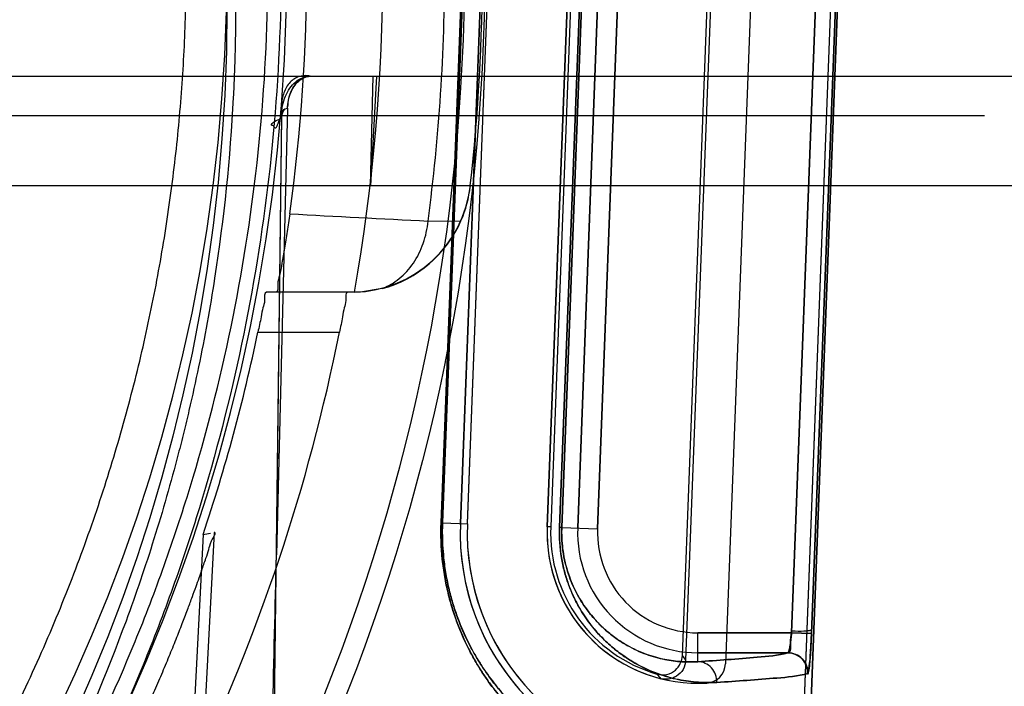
# Model space of a CAD drawing. Header units: millimetres. Extents: x 0 to 297, y 0 to 210.
# Tile 227 of 256: x 58.594 to 58.742, y 158.926 to 159.026. Entities that reach past the tile are written whole.
import ezdxf

# ---------------------------------------------------------------- set-up
doc = ezdxf.new("R2010")
doc.units = ezdxf.units.MM
doc.header["$LTSCALE"] = 16.335
doc.layers.get('0').update_dxf_attribs({"linetype": 'CONTINUOUS'})
for name, color, linetype in [('AXES_REF', 7, 'CONTINUOUS'), ('INTFCLR_1', 7, 'CONTINUOUS'), ('INTFCLR_144815', 7, 'CONTINUOUS'), ('INTFCLR_72935', 7, 'CONTINUOUS')]:
    doc.layers.add(name, color=color, linetype=linetype)

msp = doc.modelspace()

# ---------------------------------------------------------------- linework, layer by layer
at = {"color": 7, "linetype": 'Continuous'}
for radius in [5.8174969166, 5.817, 5.7797484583]:
    msp.add_circle((57.454730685, 154.8339782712), radius, dxfattribs=at)
msp.add_arc((57.454730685, 154.8339782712), 5.76, 278.2771290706, 261.7228709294, dxfattribs=at)
at = {"layer": 'AXES_REF', "color": 9, "linetype": 'Continuous'}
msp.add_circle((57.454730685, 154.8339782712), 5.3067073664, dxfattribs=at)
at = {"layer": 'INTFCLR_1', "color": 6, "linetype": 'Continuous'}
for p, q in [((58.72791289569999, 159.3510800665), (58.6967716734, 158.5359899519)), ((58.7289694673, 159.351023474), (58.6978296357, 158.5359697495)), ((58.7067835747, 159.1123584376), (58.6997901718, 158.9293131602)), ((58.6599605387, 158.9503657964), (58.6654621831, 159.0943657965)), ((58.6610185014, 158.9503456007), (58.6665201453, 159.0943456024)), ((58.6785113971, 159.0938874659), (58.6730097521, 158.9498874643))]:
    msp.add_line(p, q, dxfattribs=at)
at = {"layer": 'INTFCLR_1', "color": 9, "linetype": 'Continuous'}
for p, q in [((58.7163634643, 159.1080753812), (58.7097054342, 158.9339715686)), ((58.7193585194, 159.1079608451), (58.7127003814, 158.9338570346)), ((58.6570692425, 158.9504884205), (58.6625495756, 159.0944893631)), ((58.6627570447, 159.0944893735), (58.6572800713, 158.9504884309)), ((58.6748599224, 158.9498039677), (58.68034256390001, 159.093804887)), ((58.68067231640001, 159.0938049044), (58.6751947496, 158.9498039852)), ((58.67758555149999, 158.9497126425), (58.6830871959, 159.0937126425)), ((58.68058290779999, 158.9495981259), (58.6860845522, 159.0935981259)), ((58.6572800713, 158.9504884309), (58.6570692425, 158.9504884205)), ((58.6572800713, 158.9504884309), (58.6610185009, 158.950345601)), ((58.6751947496, 158.9498039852), (58.6748599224, 158.9498039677)), ((58.6751947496, 158.9498039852), (58.68058290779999, 158.9495981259)), ((58.6956238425, 158.9296364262), (58.6956238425, 158.9339715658)), ((58.6956238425, 158.9339715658), (58.7097054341, 158.9339715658)), ((58.7097054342, 158.9339715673), (58.7127003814, 158.9338570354)), ((58.70916702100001, 158.9309720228), (58.6956238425, 158.9309720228))]:
    msp.add_line(p, q, dxfattribs=at)
msp.add_circle((58.3668984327, 159.0279782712), 0.258, dxfattribs=at)
at = {"layer": 'INTFCLR_1', "color": 6, "linetype": 'Continuous'}
for centre, radius, start, end in [((58.6956238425, 158.949023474), 0.03568855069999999, 177.8120294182, 265.0197515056), ((58.6956238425, 158.949023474), 0.0346305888, 177.8120298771, 265.0197518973), ((58.6956238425, 158.949023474), 0.0226305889, 177.8120296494, 273.4125651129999), ((58.69679235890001, 158.9294276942), 0.003, 273.4125647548, 357.812030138)]:
    msp.add_arc(centre, radius, start, end, dxfattribs=at)
at = {"layer": 'INTFCLR_1', "color": 9, "linetype": 'Continuous'}
for centre, radius, start, end in [((58.6956238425, 158.9490234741), 0.0180514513, 177.8120294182, 269.9999999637), ((58.69562383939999, 158.949023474), 0.0150519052, 177.8120290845, 269.9999999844)]:
    msp.add_arc(centre, radius, start, end, dxfattribs=at)
for points, knots in [([(58.2549370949, 159.2663580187), (58.2568705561, 159.2672993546), (58.260775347, 159.2691402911), (58.2686965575, 159.2726337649), (58.2828698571, 159.2782520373), (58.299616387, 159.2834483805), (58.3146277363, 159.2868627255), (58.3222720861, 159.2882900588), (58.3266882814, 159.2890249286), (58.33774588, 159.2907153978), (58.356684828, 159.2924732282), (58.3790627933, 159.2921910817), (58.393529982, 159.2908648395), (58.40020944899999, 159.2900298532), (58.404657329, 159.2894139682), (58.4166989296, 159.287503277), (58.43601565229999, 159.2831355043), (58.4547117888, 159.2768311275), (58.465771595, 159.27230123), (58.4697500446, 159.2705828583), (58.4756385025, 159.2679506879), (58.4880271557, 159.2619409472), (58.50617662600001, 159.2514158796), (58.5230847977, 159.2392886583), (58.5333954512, 159.230715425), (58.53802072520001, 159.2266320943), (58.5410665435, 159.2238783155), (58.5492247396, 159.2162357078), (58.5617657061, 159.2030329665), (58.5767605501, 159.1840059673), (58.5877622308, 159.1670596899), (58.5946605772, 159.1546398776), (58.5983943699, 159.1473311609), (58.6037932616, 159.1361262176), (58.61098291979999, 159.1186582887), (58.61716013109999, 159.098402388), (58.6202579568, 159.084810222), (58.6215206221, 159.0783687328), (58.6223200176, 159.0740050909), (58.6243091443, 159.0618763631), (58.6258826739, 159.0461969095), (58.6262713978, 159.030399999), (58.626163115, 159.0224073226), (58.6260122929, 159.0178101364), (58.6254920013, 159.0064207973), (58.6239743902, 158.9917196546), (58.621156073, 158.9761295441), (58.6194670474, 158.9684505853), (58.6184218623, 158.9640913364), (58.6167871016, 158.9576311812), (58.6140642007, 158.9481218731), (58.60849308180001, 158.9317498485), (58.601825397, 158.91598898), (58.59507487, 158.9027653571), (58.5909834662, 158.8954106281), (58.584662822, 158.8846571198), (58.5743112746, 158.8691983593), (58.5586708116, 158.8500045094), (58.5456438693, 158.8367771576), (58.536425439, 158.8284658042), (58.5301074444, 158.8230378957), (58.5186766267, 158.8139109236), (58.5012774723, 158.8019718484), (58.4864418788, 158.7938051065), (58.4787765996, 158.7900692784)], [0, 0, 0, 0, 0.0078493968, 0.0157556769, 0.0315973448, 0.06348082, 0.0796255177, 0.0877696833, 0.09186257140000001, 0.09596636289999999, 0.128600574, 0.1611442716, 0.177500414, 0.1816059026, 0.1857145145, 0.1938901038, 0.2261064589, 0.2578609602, 0.2657731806, 0.2697286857, 0.2736790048, 0.2893160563, 0.3199691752, 0.350131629, 0.3651446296, 0.3688979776, 0.3726519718, 0.3801321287, 0.4097003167, 0.4390100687, 0.4684423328, 0.4833358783, 0.4908515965, 0.498396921, 0.52873346, 0.5596898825, 0.5755734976, 0.5795998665, 0.5836492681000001, 0.5917658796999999, 0.6244614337, 0.6410489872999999, 0.6494251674, 0.6536350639, 0.6578378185, 0.6910418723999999, 0.7074624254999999, 0.7156483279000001, 0.7197377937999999, 0.7238248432, 0.7399718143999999, 0.7558251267, 0.7869322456, 0.802323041, 0.8100025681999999, 0.8176490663, 0.8478512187, 0.8777971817, 0.9079026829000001, 0.9155006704, 0.9231007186, 0.93830313, 0.9688745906, 1, 1, 1, 1]), ([(58.694168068, 158.9116074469), (58.6941648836, 158.9115236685), (58.69386901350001, 158.9113646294), (58.69297713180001, 158.9112189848), (58.6914926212, 158.9111733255), (58.6896057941, 158.9112992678), (58.6876211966, 158.9115640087), (58.6852804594, 158.9120474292), (58.6831163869, 158.9126727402), (58.68121727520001, 158.9133523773), (58.6790642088, 158.914235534), (58.6761665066, 158.915685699), (58.67250779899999, 158.9180431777), (58.66939388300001, 158.9206461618), (58.666854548, 158.9232584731), (58.66487236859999, 158.9256417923), (58.6632896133, 158.9279092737), (58.66206225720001, 158.9299496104), (58.6608122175, 158.9322784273), (58.6596895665, 158.9348379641), (58.6587347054, 158.9376268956), (58.6580960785, 158.9399408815), (58.6575805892, 158.9424153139), (58.6570897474, 158.9459361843), (58.6569996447, 158.9486596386), (58.6570692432, 158.9504884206)], [0, 0, 0, 0, 0.0041551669, 0.0132580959, 0.0481243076, 0.0748328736, 0.1077100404, 0.1470306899, 0.1932725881, 0.2191906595, 0.2469744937, 0.3085725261, 0.3794842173, 0.4622375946, 0.5090695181, 0.559902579, 0.6157039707, 0.6459269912, 0.6778698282, 0.7466574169, 0.7841249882, 0.8239039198, 0.8655496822, 0.9092975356, 1, 1, 1, 1]), ([(58.6925256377, 158.9134696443), (58.6925168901, 158.9132204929), (58.6912010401, 158.913100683), (58.6900620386, 158.9130147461), (58.6881749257, 158.9131328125), (58.6863212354, 158.9133743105), (58.6840885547, 158.9138279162), (58.6820369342, 158.9144176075), (58.680232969, 158.9150608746), (58.6781876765, 158.9158982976), (58.6754340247, 158.9172761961), (58.6719568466, 158.9195199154), (58.66899746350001, 158.9219998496), (58.666583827, 158.924490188), (58.6646991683, 158.9267636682), (58.6631943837, 158.9289271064), (58.66202740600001, 158.9308742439), (58.6608385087, 158.9330976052), (58.6597709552, 158.9355413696), (58.6588630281, 158.9382042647), (58.658255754, 158.940414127), (58.6577656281, 158.9427773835), (58.6572990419, 158.9461404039), (58.6572136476, 158.9487416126), (58.6572800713, 158.9504884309)], [0, 0, 0, 0, 0.0129807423, 0.0477584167, 0.0743718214, 0.1071336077, 0.1463246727, 0.1924294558, 0.2182789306, 0.2459961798, 0.3074734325, 0.3782949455, 0.4610117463, 0.5078559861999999, 0.5587285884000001, 0.6146033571, 0.6448784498, 0.6768851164, 0.7458380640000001, 0.7834096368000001, 0.8233079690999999, 0.8650868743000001, 0.9089813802, 1, 1, 1, 1]), ([(58.6984981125, 158.9265223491), (58.6975770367, 158.9264686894), (58.6956475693, 158.9264784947), (58.6926440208, 158.9268891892), (58.6894293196, 158.9278048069), (58.6866817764, 158.9290780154), (58.6844296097, 158.9304959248), (58.6826530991, 158.9318663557), (58.68087113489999, 158.9335630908), (58.6791268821, 158.9356516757), (58.6777988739, 158.9377288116), (58.6768287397, 158.9396630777), (58.676143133, 158.9413424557), (58.6755556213, 158.9432177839), (58.67494565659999, 158.9460368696), (58.674801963, 158.9482816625), (58.67485992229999, 158.949803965)], [0, 0, 0, 0, 0.0741886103, 0.15467214, 0.2430392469, 0.3420070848, 0.3969611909, 0.4567875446, 0.5221129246, 0.5944261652, 0.6750844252, 0.7197030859, 0.7682915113, 0.8207824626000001, 0.8775040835, 1, 1, 1, 1]), ([(58.6956238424, 158.9296364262), (58.6948327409, 158.9295827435), (58.6931734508, 158.9295770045), (58.6905864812, 158.9299135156), (58.68781250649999, 158.9306900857), (58.6854389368, 158.9317827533), (58.6834913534, 158.9330054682), (58.68195316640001, 158.9341909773), (58.6804091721, 158.9356619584), (58.67889688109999, 158.9374759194), (58.677745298, 158.9392818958), (58.6769036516, 158.9409651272), (58.67630853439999, 158.9424278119), (58.675798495, 158.9440618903), (58.6752688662, 158.9465195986), (58.6751442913, 158.9484765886), (58.6751947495, 158.9498039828)], [0, 0, 0, 0, 0.0735932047, 0.1535160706, 0.2413891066, 0.3399767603, 0.3948063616, 0.4545689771, 0.5199102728, 0.5923421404, 0.6732489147, 0.7180521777, 0.7668746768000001, 0.8196513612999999, 0.8767118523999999, 1, 1, 1, 1]), ([(58.6956238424, 158.9296364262), (58.6986087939, 158.9298118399), (58.7031145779, 158.9301790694), (58.7076766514, 158.9305505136), (58.70916702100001, 158.9309720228)], [0, 0, 0, 0, 0.6587678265, 1, 1, 1, 1]), ([(58.6984981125, 158.9265223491), (58.6985228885, 158.9272997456), (58.6979632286, 158.9289223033), (58.6963786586, 158.929632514), (58.6956238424, 158.9296364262)], [0, 0, 0, 0, 0.5074920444, 1, 1, 1, 1]), ([(58.7121592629, 158.9278579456), (58.7106552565, 158.9274362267), (58.706054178, 158.9270651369), (58.70150903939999, 158.9266977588), (58.6984981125, 158.9265223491)], [0, 0, 0, 0, 0.3411963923, 1, 1, 1, 1])]:
    msp.add_open_spline(points, degree=3, knots=knots, dxfattribs=at)
at = {"layer": 'INTFCLR_1', "color": 7, "linetype": 'Continuous'}
for points, knots in [([(58.7097054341, 158.9339715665), (58.7096906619, 158.9337784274), (58.7096282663, 158.9330224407), (58.7094895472, 158.9319616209), (58.7093625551, 158.9313229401), (58.7092049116, 158.9309039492), (58.7091307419, 158.930953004)], [0, 0, 0, 0, 0.1868010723, 0.7451097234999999, 0.9142443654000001, 1, 1, 1, 1]), ([(58.7097054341, 158.9339715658), (58.7096676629, 158.9334855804), (58.7094404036, 158.9326633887), (58.7096931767, 158.9310452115), (58.70916702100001, 158.9309720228)], [0, 0, 0, 0, 0.4785158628, 1, 1, 1, 1]), ([(58.7121226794, 158.9278199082), (58.7122350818, 158.9276725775), (58.7123732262, 158.9289347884), (58.7124782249, 158.9296708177), (58.7126093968, 158.9317672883), (58.7126713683, 158.9330983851), (58.7127003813, 158.9338570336)], [0, 0, 0, 0, 0.09135910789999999, 0.3072878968, 0.6257122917, 1, 1, 1, 1]), ([(58.7127003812, 158.9338570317), (58.71267915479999, 158.9333022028), (58.712630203, 158.9322354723), (58.7125242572, 158.9302280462), (58.712359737, 158.9287834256), (58.7121592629, 158.9278579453)], [0, 0, 0, 0, 0.2762995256, 0.5314413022, 1, 1, 1, 1]), ([(58.7121226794, 158.9278199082), (58.712156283, 158.9286071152), (58.7115580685, 158.9302779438), (58.7099140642, 158.9309569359), (58.7091307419, 158.930953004)], [0, 0, 0, 0, 0.501461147, 1, 1, 1, 1]), ([(58.70916702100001, 158.9309720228), (58.70994852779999, 158.9309711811), (58.71157946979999, 158.9302958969), (58.7121882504, 158.9286398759), (58.7121592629, 158.9278579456)], [0, 0, 0, 0, 0.4996930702, 1, 1, 1, 1])]:
    msp.add_open_spline(points, degree=3, knots=knots, dxfattribs=at)
at = {"layer": 'INTFCLR_144815', "color": 9, "linetype": 'Continuous'}
for p, q in [((57.989125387, 159.0175382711), (58.7446714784, 159.0175382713)), ((57.99512447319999, 159.0116429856), (58.7386723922, 159.0116429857)), ((58.63311148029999, 159.0116429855), (58.6289434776, 158.6739782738)), ((58.6323410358, 158.9456750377), (58.6331542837, 159.0115592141)), ((58.6614589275, 159.001062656), (58.6614633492, 159.0011022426)), ((58.6551067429, 158.9958021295), (58.6600527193, 158.9958245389)), ((58.6449715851, 158.9851083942), (58.6308413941, 158.9851083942)), ((58.6295526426, 158.9791083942), (58.6418002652, 158.9791083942)), ((58.6229610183, 158.9490270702), (58.6216419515, 158.9232734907))]:
    msp.add_line(p, q, dxfattribs=at)
at = {"layer": 'INTFCLR_144815', "color": 6, "linetype": 'Continuous'}
for p, q in [((58.6464455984, 159.0011117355), (58.6468512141, 159.0175382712)), ((58.6473531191, 159.0175382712), (58.6464455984, 159.0011117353)), ((58.6339970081, 159.0127382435), (58.6340067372, 159.0129708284)), ((58.6339970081, 159.0127382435), (58.63234103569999, 158.94567504)), ((58.7622378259, 159.0011117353), (57.9715590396, 159.0011117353)), ((58.648203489, 158.9856545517), (58.6449715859, 158.9851083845)), ((58.6213258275, 158.9487454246), (58.6194638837, 158.9123542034))]:
    msp.add_line(p, q, dxfattribs=at)
at = {"layer": 'INTFCLR_144815', "color": 7, "linetype": 'Continuous'}
msp.add_line((58.6331542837, 159.0115592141), (58.6320074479, 159.0115905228), dxfattribs=at)
at = {"layer": 'INTFCLR_144815', "color": 9, "linetype": 'Continuous'}
msp.add_circle((58.3668984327, 159.0339782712), 0.2967156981, dxfattribs=at)
at = {"layer": 'INTFCLR_144815', "color": 6, "linetype": 'Continuous'}
for centre, radius, start, end in [((58.3668984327, 159.0339782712), 0.2814304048, 350.0000000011, 9.9999999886), ((58.3668984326, 159.0339782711), 0.2700000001, 352.1026397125, 7.897360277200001), ((58.3668984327, 159.0339782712), 0.2963938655, 353.6277518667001, 6.372248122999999), ((58.3668984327, 159.0339782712), 0.267, 180.0510065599, 359.9489934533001), ((58.3668984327, 159.0339782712), 0.258, 180, 359.9999999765), ((58.64357943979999, 159.0030967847), 0.0179947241, 271.5088958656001, 353.6351355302), ((58.6435273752, 159.0030687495), 0.0180434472, 336.3284655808, 353.6163241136), ((58.6435674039, 159.0030431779), 0.017996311, 284.9287043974, 336.3518619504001), ((58.3668984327, 159.0339782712), 0.2803243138, 334.2866429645, 348.7122120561), ((58.3668984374, 159.03397827), 0.2683243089, 341.4792173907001, 348.200302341), ((58.5846008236, 159.1661744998), 0.2205089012, 279.5872170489, 279.874414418)]:
    msp.add_arc(centre, radius, start, end, dxfattribs=at)
at = {"layer": 'INTFCLR_144815', "color": 9, "linetype": 'Continuous'}
for centre, radius, start, end in [((58.3668984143, 159.0339259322), 0.2937157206, 270.0000035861, 0.0102098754), ((58.3668984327, 159.0339782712), 0.2907257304, 352.4544928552, 360), ((58.8735305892, 163.4024870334), 4.4120949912, 266.892300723, 267.1623723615)]:
    msp.add_arc(centre, radius, start, end, dxfattribs=at)
at = {"layer": 'INTFCLR_144815', "color": 6, "linetype": 'Continuous'}
for points, knots in [([(58.3668984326, 158.7805670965), (58.3689106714, 158.7805670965), (58.372936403, 158.7806155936), (58.3789740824, 158.7808339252), (58.385011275, 158.7811981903), (58.3910476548, 158.7817089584), (58.3970828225, 158.7823670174), (58.40311636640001, 158.7831733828), (58.4091476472, 158.7841292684), (58.41517605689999, 158.7852361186), (58.42120064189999, 158.786495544), (58.4272204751, 158.7879093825), (58.4332341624, 158.7894795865), (58.4392403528, 158.7912083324), (58.44523712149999, 158.7930978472), (58.4512225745, 158.7951505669), (58.4571941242, 158.7973688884), (58.463149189, 158.7997553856), (58.469084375, 158.8023124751), (58.4749962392, 158.8050426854), (58.4808804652, 158.8079482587), (58.48673261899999, 158.8110314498), (58.492547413, 158.8142941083), (58.4983191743, 158.8177378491), (58.5040414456, 158.8213637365), (58.5097072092, 158.8251723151), (58.5153087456, 158.8291634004), (58.520837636, 158.8333359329), (58.5262848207, 158.8376878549), (58.5316406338, 158.8422159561), (58.5368948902, 158.8469157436), (58.5420369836, 158.8517813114), (58.5470560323, 158.8568052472), (58.5519410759, 158.8619785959), (58.5566813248, 158.8672909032), (58.5612664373, 158.8727303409), (58.5656867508, 158.8782838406), (58.5699335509, 158.8839373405), (58.5739993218, 158.889676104), (58.5778779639, 158.8954851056), (58.5815650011, 158.9013495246), (58.5850573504, 158.9072546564), (58.588353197, 158.9131859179), (58.5914518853, 158.9191288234), (58.5943547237, 158.9250708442), (58.5970649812, 158.9310022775), (58.5995876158, 158.9369167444), (58.60192832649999, 158.9428099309), (58.6040931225, 158.9486790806), (58.6060879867, 158.954522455), (58.6079187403, 158.9603391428), (58.6095909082, 158.9661287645), (58.6111096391, 158.9718912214), (58.61247967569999, 158.97762649), (58.6137054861, 158.9833350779), (58.614791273, 158.9890182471), (58.6157409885, 158.9946784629), (58.616558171, 159.000318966), (58.61724587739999, 159.0059436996), (58.6178065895, 159.0115567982), (58.618242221, 159.0171626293), (58.6185541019, 159.0227656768), (58.618742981, 159.0283705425), (58.6187869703, 159.0321086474), (58.6187884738, 159.0339782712)], [0, 0, 0, 0, 0.0152115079, 0.0304312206, 0.0456674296, 0.060928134, 0.076221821, 0.0915561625, 0.1069396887, 0.1223797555, 0.1378850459, 0.1534623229, 0.169120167, 0.1848647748, 0.2007045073, 0.2166448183, 0.2326936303, 0.2488553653, 0.2651371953, 0.2815421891, 0.2980761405, 0.3147407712, 0.3315399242, 0.3484738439, 0.3655424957, 0.3827441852, 0.4000751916, 0.4175297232, 0.4350996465, 0.4527744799, 0.4705409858, 0.4883832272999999, 0.5062825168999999, 0.524217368, 0.5421640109, 0.5600969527, 0.5779894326, 0.5958136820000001, 0.6135422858, 0.6311489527, 0.6486090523, 0.6659016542, 0.6830048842, 0.6998975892, 0.7165613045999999, 0.7329915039, 0.7491899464, 0.7651635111, 0.7809214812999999, 0.7964748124, 0.8118350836, 0.8270148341, 0.8420260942, 0.856879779, 0.8715864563, 0.8861599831, 0.9006149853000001, 0.9149693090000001, 0.9292409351, 0.9434482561, 0.9576092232, 0.9717425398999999, 0.9858665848, 1, 1, 1, 1]), ([(58.6340067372, 159.0129708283), (58.63403258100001, 159.0134089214), (58.6341667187, 159.0142672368), (58.6346061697, 159.0154529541), (58.6352570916, 159.0164440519), (58.63617853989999, 159.0172657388), (58.6370160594, 159.0175382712), (58.6374880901, 159.0175382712)], [0, 0, 0, 0, 0.2105801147, 0.4137255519, 0.6025794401, 0.7735007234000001, 1, 1, 1, 1]), ([(58.6373968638, 159.0175382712), (58.6367250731, 159.0175382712), (58.635480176, 159.0169403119), (58.6343389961, 159.0151879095), (58.6340348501, 159.013789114), (58.6340067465, 159.0129708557)], [0, 0, 0, 0, 0.3263666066, 0.6022427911, 1, 1, 1, 1]), ([(58.6343376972, 158.9968805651), (58.63427607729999, 158.9964363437), (58.63415057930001, 158.995553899), (58.633955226, 158.9942459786), (58.6337565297, 158.9929733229), (58.633556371, 158.9917543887), (58.6333627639, 158.9905981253), (58.633108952, 158.989251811), (58.6329075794, 158.9877147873), (58.6324019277, 158.9865389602), (58.6326247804, 158.9851083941), (58.6322289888, 158.9851083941)], [0, 0, 0, 0, 0.1124408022, 0.2234642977, 0.3315750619, 0.435309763, 0.533413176, 0.6246543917, 0.7823671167, 0.9007678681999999, 1, 1, 1, 1]), ([(58.6308413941, 158.9851083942), (58.6304224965, 158.9851083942), (58.630678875, 158.9837645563), (58.6302586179, 158.9827522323), (58.6299900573, 158.9810775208), (58.6297140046, 158.9798808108), (58.6295526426, 158.9791083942)], [0, 0, 0, 0, 0.2047626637, 0.3881374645, 0.6142817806, 1, 1, 1, 1]), ([(58.6430364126, 158.9851083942), (58.6426177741, 158.9851083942), (58.6428845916, 158.9837630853), (58.642473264, 158.9827503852), (58.64221924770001, 158.9810762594), (58.6419543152, 158.9798801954), (58.6418002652, 158.9791083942)], [0, 0, 0, 0, 0.2049972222, 0.3884792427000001, 0.6146127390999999, 1, 1, 1, 1]), ([(58.6091970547, 158.9148507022), (58.6096040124, 158.9156784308), (58.6104257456, 158.9173729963), (58.6116496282, 158.9199696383), (58.6128755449, 158.9226494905), (58.61408261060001, 158.9253713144), (58.6152485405, 158.9280852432), (58.6163505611, 158.9307337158), (58.6173621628, 158.9332426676), (58.61825859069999, 158.9355338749), (58.6190296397, 158.9375595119), (58.6196822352, 158.9393171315), (58.6202355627, 158.9408392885), (58.6207028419, 158.9421544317), (58.6212042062, 158.9435754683), (58.6216568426, 158.9449642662), (58.6222450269, 158.9465269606), (58.6223341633, 158.9475111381), (58.623395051, 158.9491015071), (58.6229610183, 158.9490270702)], [0, 0, 0, 0, 0.0750274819, 0.1531890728, 0.2334994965, 0.3147350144, 0.3953796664, 0.4737628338, 0.5480702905, 0.6154245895, 0.6738917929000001, 0.7243663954, 0.7679482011, 0.8055794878, 0.8380598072, 0.8899094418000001, 0.9275814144, 0.9641790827, 1, 1, 1, 1]), ([(58.628623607, 158.6739782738), (58.6285614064, 158.6746379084), (58.6284986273, 158.6756844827), (58.6284314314, 158.6771549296), (58.62838521, 158.6784285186), (58.6283436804, 158.6798252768), (58.6283065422, 158.6813534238), (58.6282733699, 158.6830224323), (58.6282440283, 158.6848429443), (58.628218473, 158.6868265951), (58.6281967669, 158.688986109), (58.6281790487, 158.6913354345), (58.6281655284, 158.6938897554), (58.6281564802, 158.6966656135), (58.6281522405, 158.6996812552), (58.6281532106, 158.7029568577), (58.628159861, 158.7065147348), (58.6281727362, 158.7103793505), (58.6281924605, 158.7145774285), (58.6282197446, 158.7191382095), (58.62825539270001, 158.7240934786), (58.6283003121, 158.7294779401), (58.6283555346, 158.7353305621), (58.6284222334, 158.7416946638), (58.6285017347, 158.7486175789), (58.6285955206, 158.7561499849), (58.628705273, 158.7643483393), (58.6288329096, 158.7732757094), (58.6289806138, 158.7830019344), (58.629150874, 158.7936043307), (58.6293465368, 158.8051686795), (58.62957088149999, 158.817790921), (58.6298276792, 158.8315772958), (58.6301212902, 158.8466458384), (58.6304567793, 158.8631276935), (58.6308400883, 158.8811697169), (58.6312783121, 158.9009395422), (58.63178010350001, 158.9226323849), (58.6321455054, 158.9377564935), (58.6323410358, 158.9456750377)], [0, 0, 0, 0, 0.0073144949, 0.011569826, 0.0162511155, 0.0213834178, 0.0269964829, 0.0331263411, 0.0398124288, 0.04709702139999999, 0.055027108, 0.06365406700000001, 0.07303366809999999, 0.0832265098, 0.0942989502, 0.1063255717, 0.1193882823, 0.1335770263, 0.1489901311, 0.1657344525, 0.1839277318, 0.2036963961, 0.2251795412, 0.2485419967, 0.2739582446, 0.3016117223, 0.3317042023, 0.3644740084, 0.400177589, 0.4390915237, 0.4815367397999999, 0.5278632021, 0.5784597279, 0.6337610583, 0.6942474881, 0.7604527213, 0.8329851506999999, 0.9125547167, 1, 1, 1, 1])]:
    msp.add_open_spline(points, degree=3, knots=knots, dxfattribs=at)
at = {"layer": 'INTFCLR_144815', "color": 9, "linetype": 'Continuous'}
for points, knots in [([(58.3869914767, 158.7689267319), (58.395377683, 158.7695699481), (58.412022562, 158.7716539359), (58.4304249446, 158.7757732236), (58.44243887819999, 158.7792231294), (58.4503543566, 158.7817009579), (58.4638714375, 158.7864641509), (58.48247879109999, 158.7945209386), (58.5036352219, 158.8060912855), (58.5185712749, 158.8161207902), (58.5281092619, 158.8233410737), (58.5343592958, 158.8282993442), (58.5449337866, 158.8372898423), (58.55910788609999, 158.851089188), (58.5719799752, 158.8660832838), (58.5802690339, 158.8771593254), (58.5848169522, 158.8836823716), (58.5914500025, 158.8936679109), (58.6005861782, 158.9092629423), (58.6091613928, 158.927499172), (58.61431013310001, 158.9407174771), (58.6170220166, 158.9484565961), (58.62085134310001, 158.96025167), (58.6255795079, 158.9783216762), (58.62964224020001, 159.0030080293), (58.6308074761, 159.0197064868), (58.6309981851, 159.0281115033)], [0, 0, 0, 0, 0.0646712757, 0.128756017, 0.144762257, 0.1607751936, 0.1925243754, 0.2549242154, 0.3164399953, 0.3776942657, 0.3930416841, 0.4084179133, 0.439031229, 0.4997315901, 0.5603068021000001, 0.5907642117, 0.6060722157, 0.6214442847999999, 0.6829352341, 0.7448362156, 0.7761705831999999, 0.791975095, 0.8078842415, 0.8715193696, 0.935356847, 1, 1, 1, 1]), ([(58.6329697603, 159.0281876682), (58.6327754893, 159.0195921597), (58.6315955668, 159.0025177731), (58.627492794, 158.9772741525), (58.6227222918, 158.9587913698), (58.6188592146, 158.9467254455), (58.6161245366, 158.938811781), (58.6109334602, 158.9252996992), (58.6022907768, 158.9066570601), (58.5930811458, 158.8907014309), (58.58639049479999, 158.8804869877), (58.5818088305, 158.8738170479), (58.5734591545, 158.8624971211), (58.560494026, 158.8471702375), (58.546209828, 158.8330542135), (58.5355502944, 158.8238581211), (58.5292541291, 158.8187863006), (58.5196495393, 158.8114096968), (58.50461382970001, 158.8011568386), (58.4833041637, 158.7893258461), (58.4645578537, 158.7810860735), (58.4509400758, 158.7762138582), (58.4429675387, 158.7736813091), (58.4308726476, 158.7701542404), (58.4123436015, 158.7659447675), (58.39557762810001, 158.7638098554), (58.3871314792, 158.7631542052)], [0, 0, 0, 0, 0.065112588, 0.129394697, 0.1934385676, 0.2094427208, 0.2253383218, 0.256842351, 0.3190311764, 0.3807412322, 0.3961553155, 0.411501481, 0.442018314, 0.5026504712, 0.5633236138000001, 0.5938905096, 0.609235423, 0.6245466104, 0.6856021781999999, 0.7468424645, 0.8088893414, 0.8404348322, 0.8563390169, 0.8722339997, 0.9358427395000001, 1, 1, 1, 1]), ([(58.6482034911, 158.9856545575), (58.64913453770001, 158.986006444), (58.6509320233, 158.987068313), (58.6530596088, 158.9894477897), (58.6545334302, 158.992438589), (58.6550036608, 158.9946635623), (58.6551067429, 158.9958021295)], [0, 0, 0, 0, 0.2318302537, 0.4763818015, 0.7337212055, 1, 1, 1, 1])]:
    msp.add_open_spline(points, degree=3, knots=knots, dxfattribs=at)
at = {"layer": 'INTFCLR_144815', "color": 7, "linetype": 'Continuous'}
for points, knots in [([(58.6373968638, 159.0175382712), (58.6372602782, 159.0175721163), (58.6367251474, 159.017670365), (58.6356126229, 159.0175744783), (58.6342464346, 159.01668264), (58.6333448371, 159.0150603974), (58.6330441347, 159.0133122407), (58.6330008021, 159.0121403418), (58.63311165, 159.0116429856)], [0, 0, 0, 0, 0.0493660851, 0.1905268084, 0.3796957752, 0.5960817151, 0.8212367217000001, 1, 1, 1, 1]), ([(58.6331118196, 159.0116429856), (58.6331181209, 159.0121490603), (58.63321975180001, 159.0131406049), (58.6336338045, 159.0145399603), (58.634288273, 159.0157637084), (58.6351645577, 159.0167411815), (58.6362230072, 159.0173852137), (58.6370156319, 159.0175382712), (58.6373968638, 159.0175382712)], [0, 0, 0, 0, 0.189628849, 0.3710021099, 0.5435881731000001, 0.7054476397, 0.8571614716, 1, 1, 1, 1]), ([(58.63311165, 159.0116429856), (58.6330241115, 159.0116433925), (58.63289856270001, 159.0113254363), (58.6327347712, 159.0109601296), (58.63256279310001, 159.0104213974), (58.6324016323, 159.0100494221), (58.6322802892, 159.0097339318), (58.6320210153, 159.0097589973), (58.6319850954, 159.0100008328), (58.6318182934, 159.0101572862), (58.6316344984, 159.0101125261), (58.6315574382, 159.0103519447), (58.6317653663, 159.0105605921), (58.6322546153, 159.0108924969), (58.6327499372, 159.0110838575), (58.6331144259, 159.0112161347)], [0, 0, 0, 0, 0.0544764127, 0.1615294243, 0.2850665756, 0.3860538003, 0.4369439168, 0.4604070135, 0.5249917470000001, 0.5637654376, 0.5882252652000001, 0.6260880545, 0.6766677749, 0.7587009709, 1, 1, 1, 1]), ([(58.6331144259, 159.0112161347), (58.6330932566, 159.0113341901), (58.6331424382, 159.0119201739), (58.6335127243, 159.0127336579), (58.6339970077, 159.012738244)], [0, 0, 0, 0, 0.1984934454, 1, 1, 1, 1])]:
    msp.add_open_spline(points, degree=3, knots=knots, dxfattribs=at)
msp.add_open_spline([(58.6331542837, 159.0115592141), (58.6331595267, 159.0119613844), (58.6332751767, 159.0126430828), (58.6336773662, 159.0126465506)], degree=3, dxfattribs=at)
at = {"layer": 'INTFCLR_72935', "color": 6, "linetype": 'Continuous'}
for p, q in [((58.7279118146, 159.3510517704), (58.6967712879, 158.5359798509)), ((58.6978296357, 158.5359697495), (58.7289694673, 159.351023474)), ((58.7007756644, 159.1122659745), (58.6938068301, 158.9298637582)), ((58.6933074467, 158.9305424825), (58.70022594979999, 159.1116273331)), ((58.6654621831, 159.0943657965), (58.6599605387, 158.9503657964)), ((58.6610192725, 158.9503657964), (58.6665209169, 159.0943657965)), ((58.6730097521, 158.9498874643), (58.6785113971, 159.0938874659)), ((58.6790363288, 159.0938774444), (58.6735346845, 158.9498774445))]:
    msp.add_line(p, q, dxfattribs=at)
at = {"layer": 'INTFCLR_72935', "color": 9, "linetype": 'Continuous'}
for p, q in [((58.7097054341, 158.9339715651), (58.7163634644, 159.1080753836)), ((58.7127003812, 158.9338570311), (58.7193585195, 159.1079608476)), ((58.6625495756, 159.0944893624), (58.6570692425, 158.9504884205)), ((58.6572800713, 158.9504884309), (58.6627570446, 159.0944893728)), ((58.68034256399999, 159.0938048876), (58.6748599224, 158.9498039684)), ((58.6751947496, 158.9498039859), (58.68067231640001, 159.0938049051)), ((58.6830871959, 159.0937126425), (58.67758555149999, 158.9497126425)), ((58.6860845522, 159.0935981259), (58.68058290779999, 158.9495981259)), ((58.6572800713, 158.9504884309), (58.6570692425, 158.9504884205)), ((58.6572800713, 158.9504884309), (58.6610185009, 158.950345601)), ((58.6735343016, 158.949867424), (58.6730097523, 158.9498874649)), ((58.6751947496, 158.9498039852), (58.6748599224, 158.9498039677)), ((58.6751947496, 158.9498039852), (58.68058290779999, 158.9495981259)), ((58.6956238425, 158.9296364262), (58.6956238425, 158.9339715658)), ((58.7097054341, 158.9339715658), (58.6956238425, 158.9339715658)), ((58.6956238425, 158.9309720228), (58.70916702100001, 158.9309720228))]:
    msp.add_line(p, q, dxfattribs=at)
at = {"layer": 'INTFCLR_72935', "color": 7, "linetype": 'Continuous'}
msp.add_line((58.7127003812, 158.9338570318), (58.70970543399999, 158.9339715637), dxfattribs=at)
at = {"layer": 'INTFCLR_72935', "color": 9, "linetype": 'Continuous'}
for centre, radius, start, end in [((58.6943128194, 158.9490803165), 0.0370595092, 177.8224634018, 180.0878812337), ((58.694900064, 158.9490556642), 0.0197195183, 177.8252037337, 180.0936428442), ((58.6956238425, 158.9490234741), 0.0180514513, 177.8120294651, 270.0000000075), ((58.6956238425, 158.949023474), 0.0150519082, 177.8120295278, 270.0000000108), ((58.7334584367, 158.9595612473), 0.0495397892, 215.8571811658, 216.8317627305), ((58.7338346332, 158.9647482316), 0.0577280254, 219.8138116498, 220.7312486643)]:
    msp.add_arc(centre, radius, start, end, dxfattribs=at)
at = {"layer": 'INTFCLR_72935', "color": 6, "linetype": 'Continuous'}
for radius, start, end in [(0.03568855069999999, 177.812029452, 267.7698936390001), (0.0346305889, 177.8120298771, 269.5192405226), (0.0226305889, 177.8120310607, 255.84486375), (0.0221056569, 177.8120293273, 253.8957679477)]:
    msp.add_arc((58.6956238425, 158.949023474), radius, start, end, dxfattribs=at)
at = {"layer": 'INTFCLR_72935', "color": 9, "linetype": 'Continuous'}
for points, knots in [([(58.6570692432, 158.9504884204), (58.6570339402, 158.9495596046), (58.6570301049, 158.9477256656), (58.657217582, 158.9450211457), (58.65757910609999, 158.9424252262), (58.6580912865, 158.9399643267), (58.6587254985, 158.9376553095), (58.6596773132, 158.9348725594), (58.6610373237, 158.931758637), (58.6626235, 158.9289571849), (58.663941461, 158.9269745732), (58.6652189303, 158.9252273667), (58.6665392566, 158.9236343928), (58.6678917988, 158.9221922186), (58.6697459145, 158.9203529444), (58.67248544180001, 158.9180610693), (58.67614142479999, 158.9156990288), (58.67904571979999, 158.9142481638), (58.68120204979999, 158.9133600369), (58.6831030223, 158.912674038), (58.6852761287, 158.9120510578), (58.6876275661, 158.9115593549), (58.6896234, 158.9113004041), (58.6915104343, 158.911172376), (58.6929883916, 158.9112194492), (58.693874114, 158.9113664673), (58.694164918, 158.9115247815), (58.6941680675, 158.9116074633)], [0, 0, 0, 0, 0.0460639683, 0.0907938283, 0.1342491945, 0.1758523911, 0.2152801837, 0.2528389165, 0.3215341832, 0.3833280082, 0.4121180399, 0.4394821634, 0.4905668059, 0.5145217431, 0.5374476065, 0.6199809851, 0.6909393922, 0.7527072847, 0.7805703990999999, 0.8064817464, 0.8528334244, 0.8924454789, 0.9255124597, 0.9522456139, 0.9869083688, 0.9958994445, 1, 1, 1, 1]), ([(58.6748599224, 158.9498039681), (58.6748304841, 158.9490307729), (58.6748512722, 158.9475064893), (58.6751070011, 158.94529891), (58.6755485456, 158.9432460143), (58.6761289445, 158.9413828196), (58.6768095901, 158.939705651), (58.6775596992, 158.9382018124), (58.67835910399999, 158.9368519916), (58.679436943, 158.9352834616), (58.68083951, 158.9335980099), (58.6826066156, 158.9319068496), (58.6843745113, 158.9305346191), (58.68662541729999, 158.9291079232), (58.6893808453, 158.927821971), (58.6926128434, 158.9268946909), (58.6956339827, 158.9264787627), (58.6975741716, 158.9264685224), (58.6984981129, 158.9265223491)], [0, 0, 0, 0, 0.0622044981, 0.1222938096, 0.1783781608, 0.2307697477, 0.278983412, 0.3237355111, 0.3657501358, 0.404995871, 0.4766465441, 0.5415712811, 0.6012693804, 0.6562551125, 0.7555681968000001, 0.8445021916, 0.9255956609, 1, 1, 1, 1]), ([(58.6572535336, 158.9490237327), (58.65725548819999, 158.9477623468), (58.657365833, 158.9456617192), (58.65776420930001, 158.9427868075), (58.6582506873, 158.9404362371), (58.658854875, 158.9382313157), (58.6597582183, 158.9355739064), (58.66105313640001, 158.9326020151), (58.6625613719, 158.9299276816), (58.6638145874, 158.9280351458), (58.6650285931, 158.926367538), (58.6675740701, 158.9232908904), (58.6711810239, 158.920023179), (58.67541095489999, 158.9172892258), (58.6781693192, 158.9159064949), (58.68021856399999, 158.9150663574), (58.6820254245, 158.9144211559), (58.6840840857, 158.9138288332), (58.6863281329, 158.9133723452), (58.6881916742, 158.9131321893), (58.6900791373, 158.9130145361), (58.6912142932, 158.9130999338), (58.692517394, 158.9132235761), (58.6925260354, 158.913469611)], [0, 0, 0, 0, 0.0673984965, 0.1121470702, 0.1549824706, 0.1955616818, 0.234224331, 0.304879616, 0.3684131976, 0.3980066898, 0.4261284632, 0.4785887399, 0.6112138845, 0.6839464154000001, 0.7472281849, 0.7757461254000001, 0.8022566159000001, 0.8496911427, 0.8902052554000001, 0.9240245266, 0.9513618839, 0.9868457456, 1, 1, 1, 1]), ([(58.6751805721, 158.9490234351), (58.6751822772, 158.9479578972), (58.6753221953, 158.9462807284), (58.67579235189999, 158.9440868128), (58.6762960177, 158.9424633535), (58.6768870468, 158.9410024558), (58.6780687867, 158.9386246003), (58.6797492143, 158.9362971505), (58.6819127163, 158.9342264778), (58.6834435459, 158.9330388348), (58.6853905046, 158.9318083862), (58.6877708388, 158.9307046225), (58.6905599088, 158.929918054), (58.6931620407, 158.9295769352), (58.69483043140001, 158.9295828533), (58.6956238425, 158.9296364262)], [0, 0, 0, 0, 0.1013652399, 0.1591879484, 0.2132160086, 0.2628550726, 0.3089280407, 0.4657251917, 0.5322644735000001, 0.5934622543, 0.6496922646, 0.751117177, 0.8417873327, 0.9243505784, 1, 1, 1, 1]), ([(58.70916702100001, 158.9309720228), (58.707676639, 158.9305505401), (58.7031145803, 158.9301790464), (58.6986087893, 158.9298118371), (58.6956238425, 158.9296364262)], [0, 0, 0, 0, 0.3412332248, 1, 1, 1, 1]), ([(58.7121592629, 158.9278579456), (58.7121882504, 158.9286398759), (58.71157946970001, 158.9302958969), (58.70994852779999, 158.9309711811), (58.70916702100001, 158.9309720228)], [0, 0, 0, 0, 0.5003069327, 1, 1, 1, 1]), ([(58.6984981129, 158.9265223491), (58.6985228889, 158.9272997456), (58.697963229, 158.9289223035), (58.6963786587, 158.929632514), (58.6956238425, 158.9296364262)], [0, 0, 0, 0, 0.507492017, 1, 1, 1, 1]), ([(58.6984981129, 158.9265223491), (58.7015090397, 158.9266977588), (58.7060541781, 158.9270651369), (58.7106552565, 158.9274362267), (58.7121592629, 158.9278579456)], [0, 0, 0, 0, 0.6588035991, 1, 1, 1, 1])]:
    msp.add_open_spline(points, degree=3, knots=knots, dxfattribs=at)
at = {"layer": 'INTFCLR_72935', "color": 7, "linetype": 'Continuous'}
for points, knots in [([(58.7097289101, 158.93426141), (58.7099060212, 158.9342553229), (58.7106597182, 158.9342387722), (58.7116390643, 158.9342226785), (58.7123967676, 158.9343375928), (58.71269217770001, 158.9343733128), (58.71272378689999, 158.9344367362)], [0, 0, 0, 0, 0.1762162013, 0.7543682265, 0.9295359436, 1, 1, 1, 1]), ([(58.71272378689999, 158.9344367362), (58.7127106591, 158.9340502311), (58.7126701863, 158.9330991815), (58.7126086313, 158.9318061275), (58.7125349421, 158.9305940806), (58.7124483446, 158.92952433), (58.71237929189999, 158.9286223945), (58.7122522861, 158.9280814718), (58.7122080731, 158.9278716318), (58.7121592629, 158.9278579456)], [0, 0, 0, 0, 0.1751886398, 0.431090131, 0.5870503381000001, 0.7236747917, 0.9223480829, 0.9770360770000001, 1, 1, 1, 1]), ([(58.70916702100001, 158.9309720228), (58.7092612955, 158.9309851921), (58.70935778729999, 158.9313904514), (58.7094947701, 158.9319392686), (58.7096211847, 158.9330000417), (58.70969612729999, 158.9337852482), (58.7097289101, 158.93426141)], [0, 0, 0, 0, 0.08490578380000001, 0.284191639, 0.5742766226, 1, 1, 1, 1]), ([(58.70916702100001, 158.9309720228), (58.7096722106, 158.9310425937), (58.7094346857, 158.9326495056), (58.709666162, 158.9334643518), (58.7097054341, 158.9339715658)], [0, 0, 0, 0, 0.5006688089, 1, 1, 1, 1]), ([(58.7121592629, 158.9278579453), (58.7122890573, 158.9283573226), (58.7124868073, 158.9295322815), (58.7125894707, 158.9315439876), (58.7126690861, 158.9330388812), (58.7127003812, 158.9338570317)], [0, 0, 0, 0, 0.2550022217, 0.5928018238, 1, 1, 1, 1])]:
    msp.add_open_spline(points, degree=3, knots=knots, dxfattribs=at)
at = {"layer": 'INTFCLR_72935', "color": 6, "linetype": 'Continuous'}
for points, knots in [([(58.6894920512, 158.9277852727), (58.6899630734, 158.9276492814), (58.6909867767, 158.9276146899), (58.6926391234, 158.9284189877), (58.693276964, 158.9297446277), (58.6933074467, 158.9305424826)], [0, 0, 0, 0, 0.276190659, 0.5501968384, 1, 1, 1, 1]), ([(58.6938068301, 158.9298637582), (58.693788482, 158.9293835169), (58.6935095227, 158.9284168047), (58.6922679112, 158.9271099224), (58.69084765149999, 158.9268888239), (58.6900895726, 158.9270800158)], [0, 0, 0, 0, 0.275742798, 0.5514269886, 1, 1, 1, 1])]:
    msp.add_open_spline(points, degree=3, knots=knots, dxfattribs=at)

doc.saveas('drawing.dxf')
